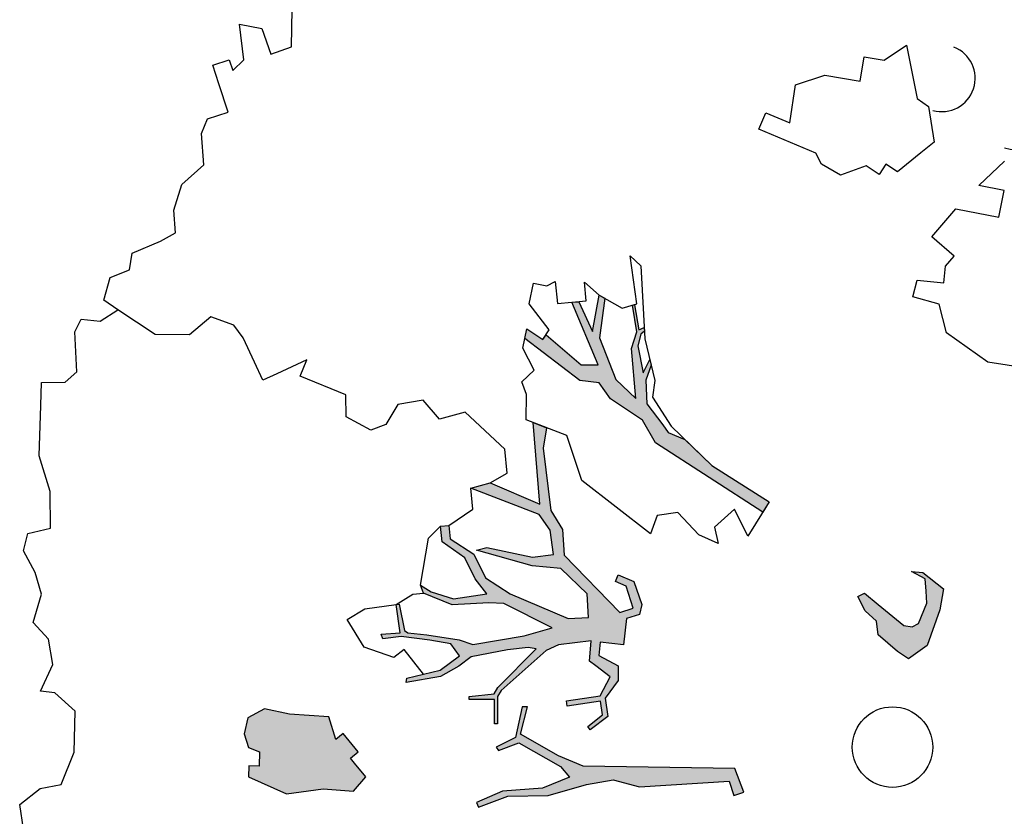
# Model space of a CAD drawing. Header units: feet. Extents: x 1377751 to 1381179, y 448542 to 452320.
# Tile 33 of 135: x 1377934 to 1377947, y 449014 to 449024. Entities that reach past the tile are written whole.
import ezdxf

# ---------------------------------------------------------------- set-up
doc = ezdxf.new("R2010")
doc.units = ezdxf.units.FT
doc.header["$MEASUREMENT"] = 0
for name, color, linetype in [('MA- HONEY LOCUST TREE', 3, 'Continuous'), ('TREE', 3, 'Continuous'), ('VG_P_Cells', 3, 'Continuous')]:
    doc.layers.add(name, color=color, linetype=linetype)

# ---------------------------------------------------------------- blocks, each defined once
blk = doc.blocks.new('HONEY LOCUST')
at = {"layer": 'MA- HONEY LOCUST TREE'}
h = blk.add_hatch(color=256, dxfattribs=at)
h.dxf.hatch_style = 1
edge = h.paths.add_edge_path()
edge.add_line((-0.074, -1.867), (-0.35, -3.729))
edge.add_line((-0.35, -3.729), (-0.52, -4.017))
edge.add_line((-0.52, -4.017), (-0.848, -4.448))
edge.add_line((-0.848, -4.448), (-1.173, -4.317))
edge.add_line((-1.173, -4.317), (-1.18, -4.383))
edge.add_line((-1.18, -4.383), (-0.814, -4.514))
edge.add_line((-0.814, -4.514), (-0.728, -4.771))
edge.add_line((-0.728, -4.771), (-0.682, -4.746))
edge.add_line((-0.682, -4.746), (-0.744, -4.483))
edge.add_line((-0.744, -4.483), (-0.385, -4.008))
edge.add_line((-0.385, -4.008), (-0.24, -3.918))
edge.add_line((-0.24, -3.918), (-0.149, -4.267))
edge.add_line((-0.149, -4.267), (-0.175, -4.763))
edge.add_line((-0.175, -4.763), (-0.08, -5.104))
edge.add_line((-0.08, -5.104), (-0.016, -5.084))
edge.add_line((-0.016, -5.084), (-0.105, -4.708))
edge.add_line((-0.105, -4.708), (-0.049, -4.207))
edge.add_line((-0.049, -4.207), (-0.118, -3.719))
edge.add_line((-0.118, -3.719), (-0.135, -3.383))
edge.add_line((-0.135, -3.383), (-0.006, -3.071))
edge.add_line((-0.006, -3.071), (0.071, -1.959))
edge.add_line((0.071, -1.959), (0.257, -1.927))
edge.add_line((0.257, -1.927), (0.234, -1.797))
edge.add_line((0.234, -1.797), (-0.074, -1.867))
edge = h.paths.add_edge_path()
edge.add_line((-4.328, -3.7), (-3.551, -3.71))
edge.add_line((-3.551, -3.71), (-3.297, -3.598))
edge.add_line((-3.297, -3.598), (-2.977, -3.617))
edge.add_line((-2.977, -3.617), (-2.183, -3.028))
edge.add_line((-2.183, -3.028), (-2.214, -2.855))
edge.add_line((-2.214, -2.855), (-2.496, -2.906))
edge.add_line((-2.496, -2.906), (-2.571, -3.031))
edge.add_line((-2.571, -3.031), (-2.647, -2.986))
edge.add_line((-2.647, -2.986), (-2.54, -2.806))
edge.add_line((-2.54, -2.806), (-2.242, -2.743))
edge.add_line((-2.242, -2.743), (-2.126, -2.787))
edge.add_line((-2.126, -2.787), (-2.098, -2.955))
edge.add_line((-2.098, -2.955), (-1.777, -3.035))
edge.add_line((-1.777, -3.035), (-1.847, -3.317))
edge.add_line((-1.847, -3.317), (-1.688, -3.357))
edge.add_line((-1.688, -3.357), (-1.528, -3.136))
edge.add_line((-1.528, -3.136), (-1.348, -3.16))
edge.add_line((-1.348, -3.16), (-1.152, -3.348))
edge.add_line((-1.152, -3.348), (-0.923, -3.344))
edge.add_line((-0.923, -3.344), (-0.787, -3.584))
edge.add_line((-0.787, -3.584), (-0.831, -3.609))
edge.add_line((-0.831, -3.609), (-0.953, -3.41))
edge.add_line((-0.953, -3.41), (-1.121, -3.412))
edge.add_line((-1.121, -3.412), (-1.115, -3.828))
edge.add_line((-1.115, -3.828), (-1.184, -3.829))
edge.add_line((-1.184, -3.829), (-1.19, -3.407))
edge.add_line((-1.19, -3.407), (-1.407, -3.252))
edge.add_line((-1.407, -3.252), (-1.565, -3.412))
edge.add_line((-1.565, -3.412), (-1.631, -3.479))
edge.add_line((-1.631, -3.479), (-1.881, -3.427))
edge.add_line((-1.881, -3.427), (-1.882, -3.834))
edge.add_line((-1.882, -3.834), (-1.836, -3.995))
edge.add_line((-1.836, -3.995), (-1.416, -4.617))
edge.add_line((-1.416, -4.617), (-1.35, -4.671))
edge.add_line((-1.35, -4.671), (-1.012, -4.713))
edge.add_line((-1.012, -4.713), (-1.017, -4.75))
edge.add_line((-1.017, -4.75), (-1.318, -4.712))
edge.add_line((-1.318, -4.712), (-1.357, -5.022))
edge.add_line((-1.357, -5.022), (-1.393, -5.017))
edge.add_line((-1.393, -5.017), (-1.385, -4.708))
edge.add_line((-1.385, -4.708), (-1.459, -4.653))
edge.add_line((-1.459, -4.653), (-1.871, -4.116))
edge.add_line((-1.871, -4.116), (-1.902, -4.214))
edge.add_line((-1.902, -4.214), (-1.907, -4.471))
edge.add_line((-1.907, -4.471), (-1.881, -4.93))
edge.add_line((-1.881, -4.93), (-1.783, -5.095))
edge.add_line((-1.783, -5.095), (-1.689, -5.337))
edge.add_line((-1.689, -5.337), (-1.67, -5.769))
edge.add_line((-1.67, -5.769), (-1.722, -5.754))
edge.add_line((-1.722, -5.754), (-1.767, -5.331))
edge.add_line((-1.767, -5.331), (-1.911, -5.069))
edge.add_line((-1.911, -5.069), (-2.073, -5.157))
edge.add_line((-2.073, -5.157), (-2.153, -5.409))
edge.add_line((-2.153, -5.409), (-2.243, -5.757))
edge.add_line((-2.243, -5.757), (-2.246, -5.987))
edge.add_line((-2.246, -5.987), (-2.304, -5.997))
edge.add_line((-2.304, -5.997), (-2.291, -5.762))
edge.add_line((-2.291, -5.762), (-2.646, -5.766))
edge.add_line((-2.646, -5.766), (-2.646, -5.729))
edge.add_line((-2.646, -5.729), (-2.311, -5.706))
edge.add_line((-2.311, -5.706), (-2.278, -5.67))
edge.add_line((-2.278, -5.67), (-2.222, -5.437))
edge.add_line((-2.222, -5.437), (-2.11, -5.047))
edge.add_line((-2.11, -5.047), (-2.029, -4.89))
edge.add_line((-2.029, -4.89), (-2.051, -4.242))
edge.add_line((-2.051, -4.242), (-2.105, -3.886))
edge.add_line((-2.105, -3.886), (-2.483, -4.439))
edge.add_line((-2.483, -4.439), (-2.516, -4.623))
edge.add_line((-2.516, -4.623), (-2.551, -5.076))
edge.add_line((-2.551, -5.076), (-2.74, -5.411))
edge.add_line((-2.74, -5.411), (-2.844, -5.435))
edge.add_line((-2.844, -5.435), (-2.746, -5.315))
edge.add_line((-2.746, -5.315), (-2.623, -5.049))
edge.add_line((-2.623, -5.049), (-2.627, -4.631))
edge.add_line((-2.627, -4.631), (-2.831, -4.752))
edge.add_line((-2.831, -4.752), (-3.106, -4.845))
edge.add_line((-3.106, -4.845), (-3.342, -5.097))
edge.add_line((-3.342, -5.097), (-3.537, -5.09))
edge.add_line((-3.537, -5.09), (-3.533, -4.986))
edge.add_line((-3.533, -4.986), (-3.365, -4.992))
edge.add_line((-3.365, -4.992), (-3.139, -4.727))
edge.add_line((-3.139, -4.727), (-2.828, -4.621))
edge.add_line((-2.828, -4.621), (-2.591, -4.346))
edge.add_line((-2.591, -4.346), (-2.192, -3.672))
edge.add_line((-2.192, -3.672), (-2.171, -3.422))
edge.add_line((-2.171, -3.422), (-2.463, -3.397))
edge.add_line((-2.463, -3.397), (-2.819, -3.681))
edge.add_line((-2.819, -3.681), (-2.901, -4.03))
edge.add_line((-2.901, -4.03), (-3.13, -4.562))
edge.add_line((-3.13, -4.562), (-3.184, -4.688))
edge.add_line((-3.184, -4.688), (-3.2, -4.558))
edge.add_line((-3.2, -4.558), (-3.004, -4.012))
edge.add_line((-3.004, -4.012), (-3.004, -3.748))
edge.add_line((-3.004, -3.748), (-3.308, -3.748))
edge.add_line((-3.308, -3.748), (-3.52, -3.86))
edge.add_line((-3.52, -3.86), (-3.955, -4.657))
edge.add_line((-3.955, -4.657), (-3.989, -4.411))
edge.add_line((-3.989, -4.411), (-3.646, -3.834))
edge.add_line((-3.646, -3.834), (-4.66, -3.783))
edge.add_line((-4.66, -3.783), (-4.574, -3.625))
edge.add_line((-4.574, -3.625), (-4.328, -3.7))
edge = h.paths.add_edge_path()
edge.add_line((-2.206, 0.627), (-2.178, 0.765))
edge.add_line((-2.178, 0.765), (-1.943, 0.991))
edge.add_line((-1.943, 0.991), (-1.689, 0.913))
edge.add_line((-1.689, 0.913), (-1.273, 0.7))
edge.add_line((-1.273, 0.7), (-1.139, 0.447))
edge.add_line((-1.139, 0.447), (-1.246, 0.324))
edge.add_line((-1.246, 0.324), (-1.482, 0.112))
edge.add_line((-1.482, 0.112), (-1.654, 0.117))
edge.add_line((-1.654, 0.117), (-1.798, -0.009))
edge.add_line((-1.798, -0.009), (-1.988, -0.074))
edge.add_line((-1.988, -0.074), (-2.018, 0.014))
edge.add_line((-2.018, 0.014), (-1.858, 0.163))
edge.add_line((-1.858, 0.163), (-1.555, 0.445))
edge.add_line((-1.555, 0.445), (-1.524, 0.546))
edge.add_line((-1.524, 0.546), (-1.556, 0.63))
edge.add_line((-1.556, 0.63), (-1.794, 0.766))
edge.add_line((-1.794, 0.766), (-1.942, 0.775))
edge.add_line((-1.942, 0.775), (-2.093, 0.784))
edge.add_line((-2.093, 0.784), (-2.206, 0.627))
edge = h.paths.add_edge_path()
edge.add_line((0.961, 0.076), (1.125, 0.303))
edge.add_line((1.125, 0.303), (1.497, 0.09))
edge.add_line((1.497, 0.09), (1.752, -0.111))
edge.add_line((1.752, -0.111), (1.752, -0.274))
edge.add_line((1.752, -0.274), (1.499, -0.274))
edge.add_line((1.499, -0.274), (1.304, -0.064))
edge.add_line((1.304, -0.064), (1.344, -0.301))
edge.add_line((1.344, -0.301), (1.259, -0.347))
edge.add_line((1.259, -0.347), (1.202, -0.012))
edge.add_line((1.202, -0.012), (0.961, 0.076))
edge = h.paths.add_edge_path()
edge.add_line((2.601, 0.256), (2.739, 0.373))
edge.add_line((2.739, 0.373), (3.255, 0.433))
edge.add_line((3.255, 0.433), (3.502, 0.411))
edge.add_line((3.502, 0.411), (3.621, 0.45))
edge.add_line((3.621, 0.45), (3.589, 0.503))
edge.add_line((3.589, 0.503), (3.492, 0.445))
edge.add_line((3.492, 0.445), (3.305, 0.476))
edge.add_line((3.305, 0.476), (3.362, 0.57))
edge.add_line((3.362, 0.57), (3.752, 0.703))
edge.add_line((3.752, 0.703), (3.96, 0.827))
edge.add_line((3.96, 0.827), (4.041, 0.843))
edge.add_line((4.041, 0.843), (3.91, 0.86))
edge.add_line((3.91, 0.86), (3.555, 0.73))
edge.add_line((3.555, 0.73), (3.297, 0.667))
edge.add_line((3.297, 0.667), (3.116, 0.622))
edge.add_line((3.116, 0.622), (2.76, 0.581))
edge.add_line((2.76, 0.581), (2.601, 0.256))
edge = h.paths.add_edge_path()
edge.add_line((-1.204, 3.024), (-1.081, 3.28))
edge.add_line((-1.081, 3.28), (-1.122, 4.089))
edge.add_line((-1.122, 4.089), (-1.614, 4.744))
edge.add_line((-1.614, 4.744), (-2.16, 4.886))
edge.add_line((-2.16, 4.886), (-2.151, 4.976))
edge.add_line((-2.151, 4.976), (-2.008, 4.962))
edge.add_line((-2.008, 4.962), (-1.855, 4.901))
edge.add_line((-1.855, 4.901), (-1.66, 4.86))
edge.add_line((-1.66, 4.86), (-1.606, 4.881))
edge.add_line((-1.606, 4.881), (-1.494, 4.788))
edge.add_line((-1.494, 4.788), (-1.44, 4.69))
edge.add_line((-1.44, 4.69), (-1.215, 4.489))
edge.add_line((-1.215, 4.489), (-1.237, 4.87))
edge.add_line((-1.237, 4.87), (-1.178, 5.189))
edge.add_line((-1.178, 5.189), (-1.09, 5.173))
edge.add_line((-1.09, 5.173), (-1.082, 4.487))
edge.add_line((-1.082, 4.487), (-0.883, 4.082))
edge.add_line((-0.883, 4.082), (-0.864, 3.491))
edge.add_line((-0.864, 3.491), (-0.771, 3.242))
edge.add_line((-0.771, 3.242), (-0.595, 3.213))
edge.add_line((-0.595, 3.213), (-0.462, 3.482))
edge.add_line((-0.462, 3.482), (-0.372, 4.13))
edge.add_line((-0.372, 4.13), (-0.498, 4.612))
edge.add_line((-0.498, 4.612), (-0.463, 4.56))
edge.add_line((-0.463, 4.56), (-0.198, 4.737))
edge.add_line((-0.198, 4.737), (-0.041, 5.026))
edge.add_line((-0.041, 5.026), (0.016, 4.995))
edge.add_line((0.016, 4.995), (-0.208, 4.582))
edge.add_line((-0.208, 4.582), (-0.259, 4.383))
edge.add_line((-0.259, 4.383), (-0.196, 4.041))
edge.add_line((-0.196, 4.041), (-0.202, 3.561))
edge.add_line((-0.202, 3.561), (-0.277, 3.424))
edge.add_line((-0.277, 3.424), (-0.342, 3.024))
edge.add_line((-0.342, 3.024), (-0.477, 2.88))
edge.add_line((-0.477, 2.88), (-0.989, 3.103))
edge.add_line((-0.989, 3.103), (-1.204, 3.024))
edge = h.paths.add_edge_path()
edge.add_line((-3.183, -1.103), (-3.697, -1.708))
edge.add_line((-3.697, -1.708), (-4.208, -2.309))
edge.add_line((-4.208, -2.309), (-4.508, -2.432))
edge.add_line((-4.508, -2.432), (-4.824, -2.791))
edge.add_line((-4.824, -2.791), (-5.042, -2.903))
edge.add_line((-5.042, -2.903), (-5.101, -3.141))
edge.add_line((-5.101, -3.141), (-5.708, -3.746))
edge.add_line((-5.708, -3.746), (-5.824, -3.705))
edge.add_line((-5.824, -3.705), (-5.667, -3.526))
edge.add_line((-5.667, -3.526), (-5.72, -3.479))
edge.add_line((-5.72, -3.479), (-5.29, -3.097))
edge.add_line((-5.29, -3.097), (-5.263, -2.889))
edge.add_line((-5.263, -2.889), (-6.076, -3.109))
edge.add_line((-6.076, -3.109), (-6.072, -3.022))
edge.add_line((-6.072, -3.022), (-5.684, -2.901))
edge.add_line((-5.684, -2.901), (-6.12, -2.76))
edge.add_line((-6.12, -2.76), (-6.071, -2.695))
edge.add_line((-6.071, -2.695), (-5.592, -2.828))
edge.add_line((-5.592, -2.828), (-5.056, -2.696))
edge.add_line((-5.056, -2.696), (-4.789, -2.481))
edge.add_line((-4.789, -2.481), (-5.409, -2.452))
edge.add_line((-5.409, -2.452), (-5.608, -2.357))
edge.add_line((-5.608, -2.357), (-5.941, -2.366))
edge.add_line((-5.941, -2.366), (-5.944, -2.344))
edge.add_line((-5.944, -2.344), (-5.626, -2.33))
edge.add_line((-5.626, -2.33), (-5.647, -2.26))
edge.add_line((-5.647, -2.26), (-5.601, -2.264))
edge.add_line((-5.601, -2.264), (-5.571, -2.313))
edge.add_line((-5.571, -2.313), (-5.433, -2.367))
edge.add_line((-5.433, -2.367), (-5.09, -2.348))
edge.add_line((-5.09, -2.348), (-5.243, -2.244))
edge.add_line((-5.243, -2.244), (-5.172, -2.237))
edge.add_line((-5.172, -2.237), (-4.995, -2.325))
edge.add_line((-4.995, -2.325), (-4.706, -2.353))
edge.add_line((-4.706, -2.353), (-4.42, -2.191))
edge.add_line((-4.42, -2.191), (-4.318, -2.138))
edge.add_line((-4.318, -2.138), (-4.203, -1.943))
edge.add_line((-4.203, -1.943), (-3.837, -1.654))
edge.add_line((-3.837, -1.654), (-3.298, -1.008))
edge.add_line((-3.298, -1.008), (-3.183, -1.103))
h = blk.add_hatch(color=256, dxfattribs=at)
edge = h.paths.add_edge_path()
edge.add_line((-0.575, -6.422), (-0.761, -6.537))
edge.add_line((-0.761, -6.537), (-0.831, -6.58))
edge.add_line((-0.831, -6.58), (-0.896, -6.476))
edge.add_line((-0.896, -6.476), (-1.146, -6.631))
edge.add_line((-1.146, -6.631), (-1.084, -6.731))
edge.add_line((-1.084, -6.731), (-1.373, -6.777))
edge.add_line((-1.373, -6.777), (-1.474, -7.258))
edge.add_line((-1.474, -7.258), (-1.58, -7.558))
edge.add_line((-1.58, -7.558), (-1.497, -7.777))
edge.add_line((-1.497, -7.777), (-1.305, -7.848))
edge.add_line((-1.305, -7.848), (-1.13, -7.816))
edge.add_line((-1.13, -7.816), (-1.058, -7.689))
edge.add_line((-1.058, -7.689), (-0.883, -7.717))
edge.add_line((-0.883, -7.717), (-0.902, -7.843))
edge.add_line((-0.902, -7.843), (-0.768, -7.864))
edge.add_line((-0.768, -7.864), (-0.498, -7.426))
edge.add_line((-0.498, -7.426), (-0.498, -6.965))
edge.add_line((-0.498, -6.965), (-0.421, -6.598))
edge.add_line((-0.421, -6.598), (-0.575, -6.422))
for p, q in [((-6.844, 2.089, 17.496), (-7.103, 2.446, 17.496)), ((-6.743, 2.391, 17.496), (-6.844, 2.089, 17.496)), ((-6.422, 2.284, 17.496), (-6.743, 2.391, 17.496)), ((-4.518, 2.377, 17.496), (-4.659, 1.91, 17.496)), ((-6.595, 1.768, 17.496), (-6.422, 2.284, 17.496)), ((-4.659, 1.91, 17.496), (-5.086, 1.449, 17.496)), ((-6.293, 1.426, 17.496), (-6.595, 1.768, 17.496)), ((-8.017, 1.473, 17.496), (-7.899, 1.599, 17.496)), ((-7.899, 1.599, 17.496), (-7.453, 1.609, 17.496)), ((-7.453, 1.609, 17.496), (-7.342, 1.427, 17.496)), ((-6.017, 1.668, 17.496), (-6.293, 1.426, 17.496)), ((-6.016, 1.669, 17.496), (-6.017, 1.668, 17.496)), ((-5.908, 1.547, 17.496), (-6.016, 1.669, 17.496)), ((-8.395, 1.447, 17.496), (-8.017, 1.473, 17.496)), ((-5.705, 1.5, 17.496), (-5.908, 1.547, 17.496)), ((-5.781, 1.177, 17.496), (-5.705, 1.5, 17.496)), ((-8.689, 1.427, 17.496), (-8.395, 1.447, 17.496)), ((-8.541, 1.129, 17.496), (-8.689, 1.427, 17.496)), ((-7.342, 1.427, 17.496), (-7.148, 1.11, 17.496)), ((-5.452, 1.408, 17.496), (-5.584, 1.094, 17.496)), ((-5.086, 1.449, 17.496), (-5.452, 1.408, 17.496)), ((-8.615, 0.89, 17.496), (-8.541, 1.129, 17.496)), ((-7.148, 1.11, 17.496), (-7.261, 0.982, 17.496)), ((-5.584, 1.094, 17.496), (-5.781, 1.177, 17.496)), ((-7.261, 0.982, 17.496), (-7.145, 0.88, 17.496)), ((-2.178, 0.765, 17.496), (-1.943, 0.991, 17.496)), ((-1.943, 0.991, 17.496), (-1.689, 0.913, 17.496)), ((-8.324, 0.799, 17.496), (-8.615, 0.89, 17.496)), ((-7.145, 0.88, 17.496), (-7.271, 0.736, 17.496)), ((-1.689, 0.913, 17.496), (-1.273, 0.7, 17.496)), ((-8.456, 0.374, 17.496), (-8.324, 0.799, 17.496)), ((-7.271, 0.736, 17.496), (-7.2, 0.405, 17.496)), ((-2.093, 0.784, 17.496), (-2.206, 0.627, 17.496)), ((-2.206, 0.627, 17.496), (-2.178, 0.765, 17.496)), ((-1.942, 0.775, 17.496), (-2.093, 0.784, 17.496)), ((-1.794, 0.766, 17.496), (-1.942, 0.775, 17.496)), ((-1.556, 0.63, 17.496), (-1.794, 0.766, 17.496)), ((-1.524, 0.546, 17.496), (-1.556, 0.63, 17.496)), ((-1.273, 0.7, 17.496), (-1.139, 0.447, 17.496)), ((-1.555, 0.445, 17.496), (-1.524, 0.546, 17.496)), ((-8.385, 0, 17.496), (-8.456, 0.374, 17.496)), ((-7.2, 0.405, 17.496), (-7.366, 0.188, 17.496)), ((-1.858, 0.163, 17.496), (-1.555, 0.445, 17.496)), ((-1.139, 0.447, 17.496), (-1.246, 0.324, 17.496)), ((-1.246, 0.324, 17.496), (-1.482, 0.112, 17.496)), ((-7.511, 0.139, 17.496), (-7.899, -0.523, 17.496)), ((-7.366, 0.188, 17.496), (-7.511, 0.139, 17.496)), ((-2.018, 0.014, 17.496), (-1.858, 0.163, 17.496)), ((-7.925, -0.134, 17.496), (-8.385, 0, 17.496)), ((-1.988, -0.074, 17.496), (-2.018, 0.014, 17.496)), ((-1.654, 0.117, 17.496), (-1.798, -0.009, 17.496)), ((-1.482, 0.112, 17.496), (-1.654, 0.117, 17.496)), ((-1.798, -0.009, 17.496), (-1.988, -0.074, 17.496)), ((-8.088, -0.413, 17.496), (-7.925, -0.134, 17.496)), ((-7.899, -0.523, 17.496), (-8.088, -0.413, 17.496)), ((-3.837, -1.654, 17.496), (-3.298, -1.008, 17.496)), ((-3.837, -1.654, 17.496), (-3.298, -1.008, 17.496)), ((-3.298, -1.008, 17.496), (-2.911, -1.326, 17.496)), ((-3.298, -1.008, 17.496), (-3.183, -1.103, 17.496)), ((-3.183, -1.103, 17.496), (-3.697, -1.708, 17.496)), ((-3.183, -1.103, 17.496), (-3.183, -1.103, 17.496)), ((-2.911, -1.326, 17.496), (-3.264, -1.447, 17.496)), ((-3.264, -1.447, 17.496), (-3.074, -1.722, 17.496)), ((-4.391, -2.092, 17.496), (-3.837, -1.654, 17.496)), ((-3.697, -1.708, 17.496), (-4.208, -2.309, 17.496)), ((-4.203, -1.943, 17.496), (-3.837, -1.654, 17.496)), ((-3.074, -1.722, 17.496), (-2.868, -1.705, 17.496)), ((-2.868, -1.705, 17.496), (-3.006, -1.928, 17.496)), ((0.234, -1.797, 17.496), (-0.074, -1.867, 17.496)), ((0.257, -1.927, 17.496), (0.234, -1.797, 17.496)), ((-4.318, -2.138, 17.496), (-4.203, -1.943, 17.496)), ((-3.006, -1.928, 17.496), (-3.315, -2.152, 17.496)), ((-0.074, -1.867, 17.496), (-0.35, -3.729, 17.496)), ((-0.074, -1.867, 17.496), (-0.074, -1.867, 17.496)), ((0.071, -1.959, 17.496), (0.257, -1.927, 17.496)), ((-0.006, -3.071, 17.496), (0.071, -1.959, 17.496)), ((-4.778, -2.272, 17.496), (-4.391, -2.092, 17.496)), ((-4.706, -2.353, 17.496), (-4.42, -2.191, 17.496)), ((-4.42, -2.191, 17.496), (-4.318, -2.138, 17.496)), ((-3.315, -2.152, 17.496), (-3.315, -2.41, 17.496)), ((-6.553, -2.317, 17.496), (-6.411, -2.201, 17.496)), ((-5.949, -2.311, 17.496), (-6.553, -2.317, 17.496)), ((-6.411, -2.201, 17.496), (-5.509, -2.271, 17.496)), ((-5.922, -2.498, 17.496), (-5.949, -2.311, 17.496)), ((-5.626, -2.33, 17.496), (-5.647, -2.26, 17.496)), ((-5.647, -2.26, 17.496), (-5.601, -2.264, 17.496)), ((-5.601, -2.264, 17.496), (-5.571, -2.313, 17.496)), ((-5.571, -2.313, 17.496), (-5.433, -2.367, 17.496)), ((-5.509, -2.271, 17.496), (-4.978, -2.217, 17.496)), ((-5.243, -2.244, 17.496), (-5.172, -2.237, 17.496)), ((-5.09, -2.348, 17.496), (-5.243, -2.244, 17.496)), ((-5.172, -2.237, 17.496), (-4.995, -2.325, 17.496)), ((-4.978, -2.217, 17.496), (-4.778, -2.272, 17.496)), ((-4.208, -2.309, 17.496), (-4.508, -2.432, 17.496)), ((-5.944, -2.344, 17.496), (-5.626, -2.33, 17.496)), ((-5.941, -2.366, 17.496), (-5.944, -2.344, 17.496)), ((-5.608, -2.357, 17.496), (-5.941, -2.366, 17.496)), ((-5.409, -2.452, 17.496), (-5.608, -2.357, 17.496)), ((-5.433, -2.367, 17.496), (-5.09, -2.348, 17.496)), ((-4.995, -2.325, 17.496), (-4.706, -2.353, 17.496)), ((-4.508, -2.432, 17.496), (-4.824, -2.791, 17.496)), ((-3.315, -2.41, 17.496), (-3.1, -2.521, 17.496)), ((-6.12, -2.76, 17.496), (-5.922, -2.498, 17.496)), ((-4.789, -2.481, 17.496), (-5.409, -2.452, 17.496)), ((-5.056, -2.696, 17.496), (-4.789, -2.481, 17.496)), ((-3.1, -2.521, 17.496), (-3.866, -3.278, 17.496)), ((-6.302, -2.92, 17.496), (-6.12, -2.76, 17.496)), ((-6.12, -2.76, 17.496), (-6.071, -2.695, 17.496)), ((-5.684, -2.901, 17.496), (-6.12, -2.76, 17.496)), ((-6.071, -2.695, 17.496), (-5.592, -2.828, 17.496)), ((-5.592, -2.828, 17.496), (-5.056, -2.696, 17.496)), ((-4.824, -2.791, 17.496), (-5.042, -2.903, 17.496)), ((-2.647, -2.986, 17.496), (-2.54, -2.806, 17.496)), ((-2.54, -2.806, 17.496), (-2.242, -2.743, 17.496)), ((-2.242, -2.743, 17.496), (-2.126, -2.787, 17.496)), ((-2.126, -2.787, 17.496), (-2.098, -2.955, 17.496)), ((-6.069, -2.929, 17.496), (-6.302, -2.92, 17.496)), ((-6.083, -3.289, 17.496), (-6.069, -2.929, 17.496)), ((-5.263, -2.889, 17.496), (-6.076, -3.109, 17.496)), ((-6.072, -3.022, 17.496), (-5.684, -2.901, 17.496)), ((-5.29, -3.097, 17.496), (-5.263, -2.889, 17.496)), ((-5.042, -2.903, 17.496), (-5.101, -3.141, 17.496)), ((-2.496, -2.906, 17.496), (-2.571, -3.031, 17.496)), ((-2.214, -2.855, 17.496), (-2.496, -2.906, 17.496)), ((-2.183, -3.028, 17.496), (-2.214, -2.855, 17.496)), ((-6.076, -3.109, 17.496), (-6.072, -3.022, 17.496)), ((-2.977, -3.617, 17.496), (-2.183, -3.028, 17.496)), ((-2.571, -3.031, 17.496), (-2.647, -2.986, 17.496)), ((-2.098, -2.955, 17.496), (-1.777, -3.035, 17.496)), ((-1.777, -3.035, 17.496), (-1.847, -3.317, 17.496)), ((-5.72, -3.479, 17.496), (-5.29, -3.097, 17.496)), ((-5.101, -3.141, 17.496), (-5.708, -3.746, 17.496)), ((-1.688, -3.357, 17.496), (-1.528, -3.136, 17.496)), ((-1.528, -3.136, 17.496), (-1.348, -3.16, 17.496)), ((-1.348, -3.16, 17.496), (-1.152, -3.348, 17.496)), ((-0.135, -3.383, 17.496), (-0.006, -3.071, 17.496)), ((-6.321, -3.391, 17.496), (-6.361, -3.278, 17.496)), ((-6.361, -3.278, 17.496), (-6.083, -3.289, 17.496)), ((-3.866, -3.278, 17.496), (-4.444, -3.388, 17.496)), ((-1.407, -3.252, 17.496), (-1.565, -3.412, 17.496)), ((-1.19, -3.407, 17.496), (-1.407, -3.252, 17.496)), ((-6.376, -3.551, 17.496), (-6.321, -3.391, 17.496)), ((-4.444, -3.388, 17.496), (-4.703, -3.863, 17.496)), ((-2.463, -3.397, 17.496), (-2.819, -3.681, 17.496)), ((-2.171, -3.422, 17.496), (-2.463, -3.397, 17.496)), ((-1.847, -3.317, 17.496), (-1.688, -3.357, 17.496)), ((-1.565, -3.412, 17.496), (-1.631, -3.479, 17.496)), ((-1.184, -3.829, 17.496), (-1.19, -3.407, 17.496)), ((-1.152, -3.348, 17.496), (-0.923, -3.344, 17.496)), ((-0.953, -3.41, 17.496), (-1.121, -3.412, 17.496)), ((-1.121, -3.412, 17.496), (-1.115, -3.828, 17.496)), ((-0.831, -3.609, 17.496), (-0.953, -3.41, 17.496)), ((-0.923, -3.344, 17.496), (-0.787, -3.584, 17.496)), ((-0.118, -3.719, 17.496), (-0.135, -3.383, 17.496)), ((-5.774, -3.432, 17.496), (-6.128, -3.637, 17.496)), ((-5.824, -3.705, 17.496), (-5.667, -3.526, 17.496)), ((-5.824, -3.705, 17.496), (-5.667, -3.526, 17.496)), ((-5.667, -3.526, 17.496), (-5.774, -3.432, 17.496)), ((-5.667, -3.526, 17.496), (-5.72, -3.479, 17.496)), ((-2.192, -3.672, 17.496), (-2.171, -3.422, 17.496)), ((-1.881, -3.427, 17.496), (-1.882, -3.834, 17.496)), ((-1.631, -3.479, 17.496), (-1.881, -3.427, 17.496)), ((-6.128, -3.637, 17.496), (-6.376, -3.551, 17.496)), ((-4.66, -3.783, 17.496), (-4.574, -3.625, 17.496)), ((-4.574, -3.625, 17.496), (-4.328, -3.7, 17.496)), ((-3.551, -3.71, 17.496), (-3.297, -3.598, 17.496)), ((-3.297, -3.598, 17.496), (-2.977, -3.617, 17.496)), ((-0.787, -3.584, 17.496), (-0.831, -3.609, 17.496)), ((-5.592, -3.787, 17.496), (-5.824, -3.705, 17.496)), ((-5.708, -3.746, 17.496), (-5.824, -3.705, 17.496)), ((-5.303, -3.685, 17.496), (-5.592, -3.787, 17.496)), ((-5.178, -3.853, 17.496), (-5.303, -3.685, 17.496)), ((-3.646, -3.834, 17.496), (-4.66, -3.783, 17.496)), ((-4.328, -3.7, 17.496), (-3.551, -3.71, 17.496)), ((-4.328, -3.7, 17.496), (-4.328, -3.7, 17.496)), ((-3.308, -3.748, 17.496), (-3.52, -3.86, 17.496)), ((-3.004, -3.748, 17.496), (-3.308, -3.748, 17.496)), ((-3.004, -4.012, 17.496), (-3.004, -3.748, 17.496)), ((-2.819, -3.681, 17.496), (-2.901, -4.03, 17.496)), ((-2.591, -4.346, 17.496), (-2.192, -3.672, 17.496)), ((-0.35, -3.729, 17.496), (-0.52, -4.017, 17.496)), ((-0.049, -4.207, 17.496), (-0.118, -3.719, 17.496)), ((-5.015, -3.82, 17.496), (-5.178, -3.853, 17.496)), ((-4.703, -3.863, 17.496), (-5.015, -3.82, 17.496)), ((-3.989, -4.411, 17.496), (-3.646, -3.834, 17.496)), ((-3.52, -3.86, 17.496), (-3.955, -4.657, 17.496)), ((-2.105, -3.886, 17.496), (-2.483, -4.439, 17.496)), ((-2.051, -4.242, 17.496), (-2.105, -3.886, 17.496)), ((-1.882, -3.834, 17.496), (-1.836, -3.995, 17.496)), ((-1.115, -3.828, 17.496), (-1.184, -3.829, 17.496)), ((-3.2, -4.558, 17.496), (-3.004, -4.012, 17.496)), ((-2.901, -4.03, 17.496), (-3.13, -4.562, 17.496)), ((-1.836, -3.995, 17.496), (-1.416, -4.617, 17.496)), ((-0.52, -4.017, 17.496), (-0.848, -4.448, 17.496)), ((-0.744, -4.483, 17.496), (-0.385, -4.008, 17.496)), ((-0.385, -4.008, 17.496), (-0.24, -3.918, 17.496)), ((-0.24, -3.918, 17.496), (-0.149, -4.267, 17.496)), ((-1.871, -4.116, 17.496), (-1.902, -4.214, 17.496)), ((-1.459, -4.653, 17.496), (-1.871, -4.116, 17.496)), ((-4.379, -4.175, 17.496), (-4.898, -4.603, 17.496)), ((-4.078, -4.184, 17.496), (-4.379, -4.175, 17.496)), ((-3.989, -4.411, 17.496), (-4.078, -4.184, 17.496)), ((-2.029, -4.89, 17.496), (-2.051, -4.242, 17.496)), ((-1.902, -4.214, 17.496), (-1.907, -4.471, 17.496)), ((-0.149, -4.267, 17.496), (-0.175, -4.763, 17.496)), ((-0.105, -4.708, 17.496), (-0.049, -4.207, 17.496)), ((-2.828, -4.621, 17.496), (-2.591, -4.346, 17.496)), ((-1.173, -4.317, 17.496), (-1.18, -4.383, 17.496)), ((-1.18, -4.383, 17.496), (-0.814, -4.514, 17.496)), ((-0.848, -4.448, 17.496), (-1.173, -4.317, 17.496)), ((-3.955, -4.657, 17.496), (-3.989, -4.411, 17.496)), ((-3.955, -4.657, 17.496), (-3.989, -4.411, 17.496)), ((-2.483, -4.439, 17.496), (-2.516, -4.623, 17.496)), ((-1.907, -4.471, 17.496), (-1.881, -4.93, 17.496)), ((-0.814, -4.514, 17.496), (-0.728, -4.771, 17.496)), ((-0.682, -4.746, 17.496), (-0.744, -4.483, 17.496)), ((-4.898, -4.603, 17.496), (-4.854, -4.93, 17.496)), ((-3.184, -4.688, 17.496), (-3.2, -4.558, 17.496)), ((-3.13, -4.562, 17.496), (-3.184, -4.688, 17.496)), ((-3.139, -4.727, 17.496), (-2.828, -4.621, 17.496)), ((-2.627, -4.631, 17.496), (-2.831, -4.752, 17.496)), ((-2.623, -5.049, 17.496), (-2.627, -4.631, 17.496)), ((-2.516, -4.623, 17.496), (-2.551, -5.076, 17.496)), ((-1.416, -4.617, 17.496), (-1.35, -4.671, 17.496)), ((-3.692, -4.665, 17.496), (-3.955, -4.657, 17.496)), ((-3.533, -4.986, 17.496), (-3.692, -4.665, 17.496)), ((-3.365, -4.992, 17.496), (-3.139, -4.727, 17.496)), ((-2.831, -4.752, 17.496), (-3.106, -4.845, 17.496)), ((-1.385, -4.708, 17.496), (-1.459, -4.653, 17.496)), ((-1.393, -5.017, 17.496), (-1.385, -4.708, 17.496)), ((-1.318, -4.712, 17.496), (-1.357, -5.022, 17.496)), ((-1.35, -4.671, 17.496), (-1.012, -4.713, 17.496)), ((-1.017, -4.75, 17.496), (-1.318, -4.712, 17.496)), ((-1.012, -4.713, 17.496), (-1.017, -4.75, 17.496)), ((-0.728, -4.771, 17.496), (-0.682, -4.746, 17.496)), ((-0.175, -4.763, 17.496), (-0.08, -5.104, 17.496)), ((-0.016, -5.084, 17.496), (-0.105, -4.708, 17.496)), ((-3.106, -4.845, 17.496), (-3.342, -5.097, 17.496)), ((-4.854, -4.93, 17.496), (-5.115, -5.1, 17.496)), ((-3.537, -5.09, 17.496), (-3.533, -4.986, 17.496)), ((-3.537, -5.09, 17.496), (-3.533, -4.986, 17.496)), ((-3.533, -4.986, 17.496), (-3.365, -4.992, 17.496)), ((-2.11, -5.047, 17.496), (-2.029, -4.89, 17.496)), ((-1.881, -4.93, 17.496), (-1.783, -5.095, 17.496)), ((-5.115, -5.1, 17.496), (-5.104, -5.417, 17.496)), ((-3.342, -5.097, 17.496), (-3.537, -5.09, 17.496)), ((-3.411, -5.258, 17.496), (-3.537, -5.09, 17.496)), ((-2.746, -5.315, 17.496), (-2.623, -5.049, 17.496)), ((-2.551, -5.076, 17.496), (-2.74, -5.411, 17.496)), ((-2.222, -5.437, 17.496), (-2.11, -5.047, 17.496)), ((-1.911, -5.069, 17.496), (-2.073, -5.157, 17.496)), ((-1.767, -5.331, 17.496), (-1.911, -5.069, 17.496)), ((-1.783, -5.095, 17.496), (-1.689, -5.337, 17.496)), ((-1.357, -5.022, 17.496), (-1.393, -5.017, 17.496)), ((-0.08, -5.104, 17.496), (-0.016, -5.084, 17.496)), ((-2.073, -5.157, 17.496), (-2.153, -5.409, 17.496)), ((-2.844, -5.435, 17.496), (-3.411, -5.258, 17.496)), ((-2.844, -5.435, 17.496), (-2.746, -5.315, 17.496)), ((-1.722, -5.754, 17.496), (-1.767, -5.331, 17.496)), ((-1.689, -5.337, 17.496), (-1.67, -5.769, 17.496)), ((-5.104, -5.417, 17.496), (-4.877, -5.598, 17.496)), ((-2.74, -5.411, 17.496), (-2.844, -5.435, 17.496)), ((-2.74, -5.411, 17.496), (-2.844, -5.435, 17.496)), ((-2.748, -5.543, 17.496), (-2.74, -5.411, 17.496)), ((-2.278, -5.67, 17.496), (-2.222, -5.437, 17.496)), ((-2.153, -5.409, 17.496), (-2.243, -5.757, 17.496)), ((-4.877, -5.598, 17.496), (-4.832, -5.79, 17.496)), ((-2.646, -5.766, 17.496), (-2.748, -5.543, 17.496)), ((-1.745, -5.543, 17.496), (-2.081, -5.739, 17.496)), ((-2.646, -5.729, 17.496), (-2.311, -5.706, 17.496)), ((-2.646, -5.766, 17.496), (-2.646, -5.729, 17.496)), ((-2.311, -5.706, 17.496), (-2.278, -5.67, 17.496)), ((-2.081, -5.739, 17.496), (-1.998, -5.882, 17.496)), ((-4.832, -5.79, 17.496), (-5.036, -6.073, 17.496)), ((-2.291, -5.762, 17.496), (-2.646, -5.766, 17.496)), ((-2.645, -6.159, 17.496), (-2.646, -5.766, 17.496)), ((-2.304, -5.997, 17.496), (-2.291, -5.762, 17.496)), ((-2.243, -5.757, 17.496), (-2.246, -5.987, 17.496)), ((-1.67, -5.769, 17.496), (-1.722, -5.754, 17.496)), ((-1.998, -5.882, 17.496), (-2.173, -6.23, 17.496)), ((-9.68, -6.14, 17.496), (-10.139, -6.07, 17.496)), ((-5.308, -6.039, 17.496), (-5.613, -6.571, 17.496)), ((-5.036, -6.073, 17.496), (-5.308, -6.039, 17.496)), ((-2.246, -5.987, 17.496), (-2.304, -5.997, 17.496)), ((-9.624, -6.406, 17.496), (-9.68, -6.14, 17.496)), ((-2.544, -6.391, 17.496), (-2.645, -6.159, 17.496)), ((-2.173, -6.23, 17.496), (-2.544, -6.391, 17.496)), ((-10.041, -6.741, 17.496), (-9.951, -6.475, 17.496)), ((-9.951, -6.475, 17.496), (-9.624, -6.406, 17.496)), ((-5.613, -6.571, 17.496), (-5.804, -6.462, 17.496)), ((-5.804, -6.462, 17.496), (-5.681, -6.854, 17.496)), ((-0.575, -6.422, 17.496), (-0.761, -6.537, 17.496)), ((-0.421, -6.598, 17.496), (-0.575, -6.422, 17.496)), ((-0.896, -6.476, 17.496), (-1.146, -6.631, 17.496)), ((-0.831, -6.58, 17.496), (-0.896, -6.476, 17.496)), ((-0.761, -6.537, 17.496), (-0.831, -6.58, 17.496)), ((-0.498, -6.965, 17.496), (-0.421, -6.598, 17.496)), ((-1.146, -6.631, 17.496), (-1.084, -6.731, 17.496)), ((-9.597, -6.747, 17.496), (-10.041, -6.741, 17.496)), ((-9.483, -6.899, 17.496), (-9.597, -6.747, 17.496)), ((-1.373, -6.777, 17.496), (-1.474, -7.258, 17.496)), ((-1.084, -6.731, 17.496), (-1.373, -6.777, 17.496)), ((-9.621, -6.925, 17.496), (-9.483, -6.899, 17.496)), ((-9.581, -7.137, 17.496), (-9.621, -6.925, 17.496)), ((-5.681, -6.854, 17.496), (-5.624, -7.038, 17.496)), ((-8.98, -7.025, 17.496), (-9.341, -7.092, 17.496)), ((-8.93, -7.29, 17.496), (-8.98, -7.025, 17.496)), ((-5.624, -7.038, 17.496), (-5.861, -7.112, 17.496)), ((-0.498, -7.426, 17.496), (-0.498, -6.965, 17.496)), ((-9.341, -7.092, 17.496), (-9.581, -7.137, 17.496)), ((-5.861, -7.112, 17.496), (-6.176, -7.21, 17.496)), ((-8.759, -7.386, 17.496), (-8.93, -7.29, 17.496)), ((-6.347, -7.304, 17.496), (-6.489, -7.575, 17.496)), ((-6.176, -7.21, 17.496), (-6.347, -7.304, 17.496)), ((-1.474, -7.258, 17.496), (-1.58, -7.558, 17.496)), ((-8.371, -7.41, 17.496), (-8.759, -7.386, 17.496)), ((-8.165, -7.714, 17.496), (-8.371, -7.41, 17.496)), ((-0.768, -7.864, 17.496), (-0.498, -7.426, 17.496)), ((-6.489, -7.575, 17.496), (-6.304, -7.867, 17.496)), ((-1.58, -7.558, 17.496), (-1.497, -7.777, 17.496)), ((-1.13, -7.816, 17.496), (-1.058, -7.689, 17.496)), ((-1.058, -7.689, 17.496), (-0.883, -7.717, 17.496)), ((-7.861, -7.853, 17.496), (-8.165, -7.714, 17.496)), ((-1.497, -7.777, 17.496), (-1.305, -7.848, 17.496)), ((-1.305, -7.848, 17.496), (-1.13, -7.816, 17.496)), ((-0.883, -7.717, 17.496), (-0.902, -7.843, 17.496)), ((-7.582, -7.87, 17.496), (-7.861, -7.853, 17.496)), ((-7.502, -8.067, 17.496), (-7.582, -7.87, 17.496)), ((-6.304, -7.867, 17.496), (-6.361, -8.286, 17.496)), ((-0.902, -7.843, 17.496), (-0.768, -7.864, 17.496)), ((-7.4, -8.435, 17.496), (-7.502, -8.067, 17.496)), ((-6.361, -8.286, 17.496), (-6.727, -8.706, 17.496)), ((-7.201, -8.495, 17.496), (-7.4, -8.435, 17.496)), ((-7.14, -8.748, 17.496), (-7.201, -8.495, 17.496)), ((-6.869, -8.863, 17.496), (-7.14, -8.748, 17.496)), ((-6.727, -8.706, 17.496), (-6.869, -8.863, 17.496)), ((-6.619, -8.94, 17.496), (-6.727, -8.706, 17.496)), ((-6.673, -9.174, 17.496), (-6.619, -8.94, 17.496)), ((-6.529, -9.27, 17.496), (-6.673, -9.174, 17.496)), ((-6.031, -9.312, 17.496), (-6.529, -9.27, 17.496)), ((-5.923, -9.474, 17.496), (-6.031, -9.312, 17.496)), ((-5.957, -9.763, 17.496), (-5.923, -9.474, 17.496)), ((-5.677, -9.81, 17.496), (-5.957, -9.763, 17.496)), ((-5.062, -9.911, 17.496), (-5.677, -9.81, 17.496)), ((-4.602, -9.835, 17.496), (-5.062, -9.911, 17.496)), ((-4.154, -9.894, 17.496), (-4.602, -9.835, 17.496)), ((-4.124, -10.178, 17.496), (-4.154, -9.894, 17.496)), ((-1.861, -9.888, 17.496), (-2.121, -10.111, 17.496)), ((-1.359, -9.97, 17.496), (-1.861, -9.888, 17.496)), ((-0.98, -10.181, 17.496), (-1.359, -9.97, 17.496)), ((-3.356, -10.112, 17.496), (-3.631, -10.154, 17.496)), ((-3.022, -10.261, 17.496), (-3.356, -10.112, 17.496)), ((-2.789, -10.1, 17.496), (-3.022, -10.261, 17.496)), ((-2.473, -10.089, 17.496), (-2.789, -10.1, 17.496)), ((-2.162, -10.285, 17.496), (-2.473, -10.089, 17.496)), ((-2.121, -10.111, 17.496), (-2.162, -10.285, 17.496)), ((-3.918, -10.261, 17.496), (-4.124, -10.178, 17.496)), ((-3.631, -10.154, 17.496), (-3.918, -10.261, 17.496)), ((-0.968, -10.447, 17.496), (-0.98, -10.181, 17.496)), ((-0.805, -10.724, 17.496), (-0.968, -10.447, 17.496)), ((-0.494, -10.717, 17.496), (-0.805, -10.724, 17.496))]:
    blk.add_line(p, q, dxfattribs=at)
blk.add_circle((-0.078, 0.106), 0.5, dxfattribs=at)
blk = doc.blocks.new('TREE - DECIDUOUS')
at = {"color": 0, "linetype": 'ByBlock'}
blk.add_arc((-0.003675, -0.008728), 0.002979, 149.7766, 324.2421, dxfattribs=at)
blk = doc.blocks.new('Bayberry')
at = {"layer": 'VG_P_Cells'}
for p, xscale, yscale, zscale in [((-0.003, -0.001, 839.961), 240, 240, 240), ((0.038, 0.013, 694.919), 138.9901895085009, 138.9901895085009, 138.9901895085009)]:
    blk.add_blockref('TREE - DECIDUOUS', p, dxfattribs=dict(at, xscale=xscale, yscale=yscale, zscale=zscale))
blk = doc.blocks.new('*U963')
at = {"layer": 'TREE', "rotation": 276.8144840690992}
blk.add_blockref('Bayberry', (0.029, 0.08, -767.44), dxfattribs=at)
blk = doc.blocks.new('*U964')
at = {"layer": 'VG_P_Cells', "color": 0, "linetype": 'ByBlock', "lineweight": -2, "transparency": 16777216}
for p in [(0, 7), (0, 0)]:
    blk.add_blockref('*U963', p, dxfattribs=at)

msp = doc.modelspace()

# ---------------------------------------------------------------- block references
at = {"layer": 'VG_P_Cells'}
for name, p, rotation in [('*U964', (1377943.626, 449029.971, 767.44), 187.7149908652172), ('HONEY LOCUST', (1377945.121, 449014.402, -8.748), 277.5930949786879)]:
    msp.add_blockref(name, p, dxfattribs=dict(at, rotation=rotation))

doc.saveas('drawing.dxf')
